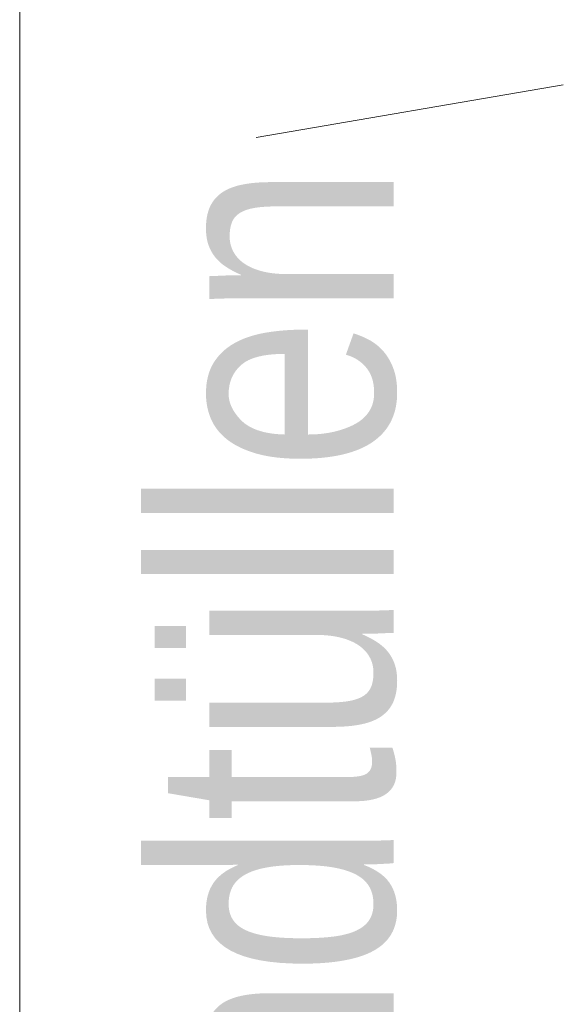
# Model space of a CAD drawing. Extents: x -720 to 300, y 62 to 1162.
# Tile 209 of 256: x 170.61 to 173.78, y 861.81 to 867.55. Entities that reach past the tile are written whole.
import ezdxf
from ezdxf.lldxf.tags import DXFTag

# ---------------------------------------------------------------- set-up
doc = ezdxf.new("R2010")
doc.units = 0
doc.layers.get('0').update_dxf_attribs({"lineweight": 13})
doc.layers.add('E_Detail_Beschriftung', color=7, linetype='Continuous', lineweight=13, true_color=0x009900)
doc.layers.add('E_Detail_Linie_Text_Bem', color=7, linetype='Continuous', lineweight=13)
doc.styles.get("Standard").update_dxf_attribs({"font": 'ARIALN.TTF'})
tags = doc.linetypes.add('fein_strichliert-A06G93Y38I', pattern=[4, 1, -2, 1]).pattern_tags.tags
tags[8:9] = [DXFTag(74, 4), DXFTag(75, 0), DXFTag(340, '0'), DXFTag(46, 0.0), DXFTag(50, 0.0), DXFTag(44, 0.0), DXFTag(45, 0.0)]
tags[6:7] = [DXFTag(74, 4), DXFTag(75, 0), DXFTag(340, '0'), DXFTag(46, 0.0), DXFTag(50, 0.0), DXFTag(44, 0.0), DXFTag(45, 0.0)]
tags[4:5] = [DXFTag(74, 4), DXFTag(75, 0), DXFTag(340, '0'), DXFTag(46, 0.0), DXFTag(50, 0.0), DXFTag(44, 0.0), DXFTag(45, 0.0)]

# ---------------------------------------------------------------- blocks, each defined once
blk = doc.blocks.new('Referenz-A06G93Y48I')
at = {"layer": 'E_Detail_Linie_Text_Bem', "linetype": 'fein_strichliert-A06G93Y38I', "ltscale": 0.65}
blk.add_line((170.6052, 827.364), (170.6052, 880.2433), dxfattribs=at)
at = {"layer": 'E_Detail_Linie_Text_Bem', "color": 0, "linetype": 'Continuous', "ltscale": 0.13}
blk.add_line((171.9851, 866.8597), (173.7751, 867.1667), dxfattribs=at)
at = {"layer": 'E_Detail_Beschriftung', "linetype": 'Continuous', "ltscale": 0.13, "insert": (171.3864, 860.017), "char_height": 1.4, "attachment_point": 1, "rotation": 90}
blk.add_mtext('{\\fArial Narrow;Endtüllen}', dxfattribs=at)

msp = doc.modelspace()

# ---------------------------------------------------------------- block references
at = {"color": 8, "lineweight": 25, "ltscale": 0.25, "true_color": 0x808080}
msp.add_blockref('Referenz-A06G93Y48I', (0, 0), dxfattribs=at)

doc.saveas('drawing.dxf')
